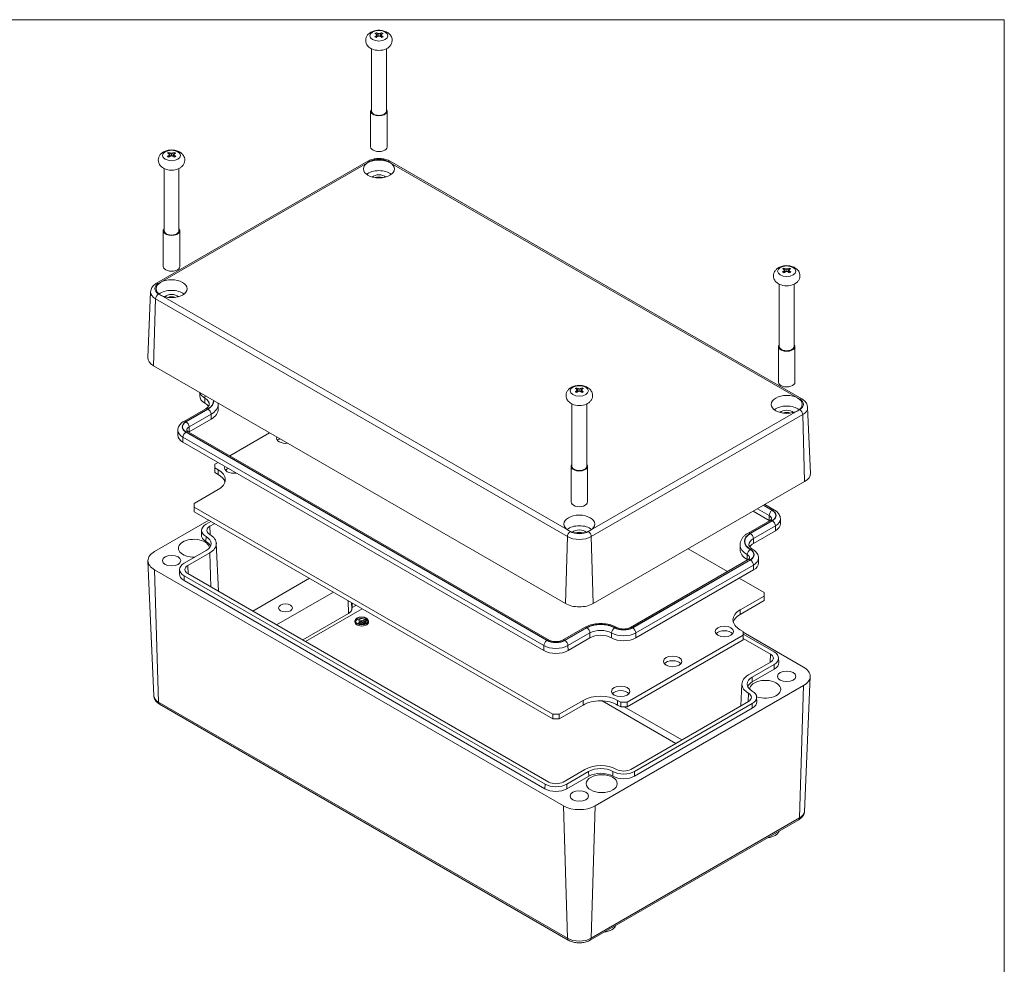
# Model space of a CAD drawing. Header units: millimetres. Extents: x 22 to 1013, y 22 to 778.
# Tile 8 of 8: x 679 to 1002, y 457 to 767. Entities that reach past the tile are written whole.
import ezdxf

# ---------------------------------------------------------------- set-up
doc = ezdxf.new("R2010")
doc.units = ezdxf.units.MM
doc.header["$LTSCALE"] = 3.703704
for name, color, linetype, lineweight in [('Sketch Geometry (ANSI)', 7, 'Continuous', 9), ('Visible (ANSI)', 7, 'Continuous', 9), ('Visible Narrow (ANSI)', 7, 'Continuous', 9)]:
    doc.layers.add(name, color=color, linetype=linetype, lineweight=lineweight)

# ---------------------------------------------------------------- blocks, each defined once
blk = doc.blocks.new('Borders Default Border')
at = {"layer": 'Sketch Geometry (ANSI)', "flags": 128}
blk.add_lwpolyline([(8.89, 8.89), (8.89, 207.01), (270.51, 207.01), (270.51, 8.89), (8.89, 8.89)], dxfattribs=at)

msp = doc.modelspace()

# ---------------------------------------------------------------- linework, layer by layer
at = {"layer": 'Visible (ANSI)'}
for p, q in [((795.6318, 761.4411), (795.7171, 760.9369)), ((795.8357, 761.7357), (795.9812, 761.1191)), ((795.8882, 761.5132), (795.9889, 761.4551)), ((796.0777, 762.2454), (795.9889, 761.4551)), ((795.9889, 761.4551), (796.5312, 761.317)), ((796.5513, 762.1489), (796.5513, 761.3225)), ((796.5714, 761.317), (797.1137, 761.4551)), ((797.0249, 762.2454), (797.1137, 761.4551)), ((797.1137, 761.4551), (797.2144, 761.5132)), ((797.2669, 761.7357), (797.1214, 761.1191)), ((797.4708, 761.4411), (797.3855, 760.9369)), ((794.1068, 757.1404), (794.1068, 736.6932)), ((798.9957, 757.1404), (798.9957, 736.6932)), ((793.8383, 736.6932), (793.8383, 724.9749)), ((799.2642, 736.6932), (799.2642, 724.9749)), ((727.54, 722.1283), (727.6253, 721.6241)), ((727.7439, 722.4229), (727.8894, 721.8063)), ((727.7964, 722.2004), (727.8971, 722.1423)), ((727.9859, 722.9326), (727.8971, 722.1423)), ((727.8971, 722.1423), (728.4394, 722.0042)), ((728.4595, 722.8361), (728.4595, 722.0097)), ((728.4796, 722.0042), (729.0219, 722.1423)), ((728.9331, 722.9326), (729.0219, 722.1423)), ((729.0219, 722.1423), (729.1226, 722.2004)), ((729.1751, 722.4229), (729.0296, 721.8063)), ((729.379, 722.1283), (729.2937, 721.6241)), ((723.5068, 680.145), (792.908, 720.2138)), ((726.0151, 717.8276), (726.0151, 697.3804)), ((730.904, 717.8276), (730.904, 697.3804)), ((800.1945, 720.2138), (935.396, 642.1552)), ((725.7466, 697.3804), (725.7466, 685.6622)), ((731.1725, 697.3804), (731.1725, 685.6622)), ((929.5238, 684.1385), (929.6091, 683.6343)), ((929.7276, 684.4331), (929.8732, 683.8166)), ((929.7802, 684.2107), (929.8809, 684.1525)), ((929.9697, 684.9428), (929.8809, 684.1525)), ((929.8809, 684.1525), (930.4232, 684.0144)), ((930.4433, 684.8463), (930.4433, 684.02)), ((930.4634, 684.0144), (931.0057, 684.1525)), ((930.9169, 684.9428), (931.0057, 684.1525)), ((931.0057, 684.1525), (931.1064, 684.2107)), ((931.1589, 684.4331), (931.0134, 683.8166)), ((931.3628, 684.1385), (931.2775, 683.6343)), ((927.9988, 679.8378), (927.9988, 659.3906)), ((932.8877, 679.8378), (932.8877, 659.3906)), ((721.5935, 677.3585), (720.6706, 655.7857)), ((927.7303, 659.3906), (927.7303, 647.6724)), ((933.1562, 659.3906), (933.1562, 647.6724)), ((857.7684, 574.9886), (722.567, 653.0472)), ((737.7308, 644.2924), (737.7069, 643.1746)), ((861.432, 644.8257), (861.5173, 644.3215)), ((861.6359, 645.1203), (861.7814, 644.5038)), ((861.6884, 644.8979), (861.7891, 644.8397)), ((861.8779, 645.63), (861.7891, 644.8397)), ((861.7891, 644.8397), (862.3314, 644.7016)), ((862.3515, 645.5335), (862.3515, 644.7072)), ((862.3716, 644.7016), (862.9139, 644.8397)), ((862.8251, 645.63), (862.9139, 644.8397)), ((862.9139, 644.8397), (863.0146, 644.8979)), ((863.0671, 645.1203), (862.9216, 644.5038)), ((863.271, 644.8257), (863.1857, 644.3215)), ((743.7532, 640.4512), (743.7876, 638.844)), ((859.9071, 640.525), (859.9071, 620.0778)), ((864.7959, 640.525), (864.7959, 620.0778)), ((739.6725, 638.9555), (732.4705, 634.7975)), ((937.3093, 639.3688), (938.2322, 617.7959)), ((741.4559, 635.5364), (734.2539, 631.3783)), ((730.5392, 631.9295), (730.5049, 630.3224)), ((733.9421, 631.3954), (852.4479, 562.976)), ((747.5773, 623.5231), (760.6408, 631.0653)), ((732.1587, 627.9763), (850.6646, 559.5569)), ((742.7171, 620.717), (743.7246, 621.2987)), ((742.7171, 619.5168), (742.7171, 620.717)), ((742.7171, 618.0048), (742.7171, 619.5168)), ((743.7565, 618.9167), (742.7171, 619.5168)), ((742.7171, 618.0048), (743.7565, 617.4047)), ((859.6385, 620.0778), (859.6385, 608.3596)), ((865.0645, 620.0778), (865.0645, 608.3596)), ((936.3358, 615.0574), (866.9346, 574.9886)), ((735.9154, 607.8607), (743.7565, 612.3878)), ((735.9154, 606.6605), (735.9154, 607.8607)), ((735.9154, 605.1485), (735.9154, 606.6605)), ((853.7064, 538.6539), (735.9154, 606.6605)), ((735.9154, 605.1485), (853.7064, 537.1418)), ((924.6489, 602.2717), (919.4196, 605.2909)), ((926.4323, 605.6909), (923.2723, 607.5152)), ((740.703, 602.3844), (722.8943, 592.1026)), ((739.7993, 601.0539), (741.4034, 601.98)), ((917.7587, 598.1307), (924.9607, 602.2888)), ((928.3636, 602.823), (928.3979, 601.2158)), ((738.3282, 599.0729), (738.2636, 597.5618)), ((741.0173, 600.3507), (742.6214, 601.2768)), ((919.542, 594.7116), (926.744, 598.8697)), ((732.5973, 588.2016), (739.7993, 592.3597)), ((733.8153, 587.4984), (741.0173, 591.6565)), ((743.1657, 594.7588), (743.8394, 579.0121)), ((898.1347, 593.002), (911.0345, 585.5543)), ((915.1496, 594.3343), (915.1152, 592.7271)), ((722.6197, 544.7334), (720.727, 588.9729)), ((879.1297, 567.1341), (917.7587, 589.4365)), ((921.1615, 589.9707), (921.1959, 588.3635)), ((722.8943, 586.0545), (857.1137, 508.5629)), ((731.1262, 586.2206), (731.0615, 584.7095)), ((880.9131, 563.715), (919.542, 586.0174)), ((851.0574, 514.1385), (732.5516, 582.5579)), ((851.1032, 515.6769), (732.5973, 584.0963)), ((852.3212, 516.3801), (733.8153, 584.7995)), ((773.7907, 583.2812), (755.1179, 572.5005)), ((914.8872, 583.3299), (922.9874, 578.6533)), ((762.9746, 567.9644), (781.6474, 578.7451)), ((922.9874, 577.4531), (915.1463, 572.926)), ((915.1463, 571.414), (922.9874, 575.9411)), ((922.9874, 578.6533), (922.9874, 577.4531)), ((922.9874, 577.4531), (922.9874, 575.9411)), ((771.5475, 563.0148), (786.5525, 571.678)), ((788.6937, 569.3595), (788.6533, 568.9829)), ((789.8158, 568.6189), (792.05, 569.9088)), ((792.1564, 569.8474), (789.9222, 568.5574)), ((790.0087, 569.3303), (790.066, 569.7083)), ((790.5284, 569.0303), (790.0087, 569.3303)), ((792.2137, 569.4694), (790.0108, 568.1975)), ((790.066, 569.7083), (790.163, 569.7644)), ((790.8271, 569.2689), (790.066, 569.7083)), ((790.163, 569.7644), (790.9241, 569.3249)), ((790.6342, 568.5244), (792.2137, 569.4363)), ((792.3201, 569.3749), (790.7406, 568.4629)), ((792.3774, 568.9969), (790.7938, 568.0826)), ((790.9241, 569.3249), (790.8271, 569.2689)), ((790.8271, 569.2028), (790.8271, 569.2689)), ((790.9333, 569.2641), (790.9241, 569.3249)), ((792.05, 569.9088), (792.1564, 569.8474)), ((792.2137, 569.4694), (792.1564, 569.8474)), ((792.2137, 569.4363), (792.3201, 569.3749)), ((792.3774, 568.9969), (792.3201, 569.3749)), ((793.1148, 569.3595), (793.1552, 568.9829)), ((789.7641, 568.2777), (789.8158, 568.6189)), ((789.9222, 568.5574), (789.8158, 568.6189)), ((789.9222, 568.2234), (789.9222, 568.5574)), ((790.5769, 568.1463), (790.6342, 568.5244)), ((790.6779, 568.088), (790.5769, 568.1463)), ((790.7406, 568.4629), (790.6342, 568.5244)), ((790.7406, 568.0846), (790.7406, 568.4629)), ((791.6408, 568.1936), (791.6981, 568.5716)), ((791.6841, 568.1686), (791.6408, 568.1936)), ((791.6981, 568.5716), (792.1319, 568.822)), ((791.7951, 568.5156), (791.6981, 568.5716)), ((792.2289, 568.766), (791.7951, 568.5156)), ((791.7951, 568.1968), (791.7951, 568.5156)), ((792.1319, 568.822), (792.2289, 568.766)), ((792.2862, 568.388), (792.2289, 568.766)), ((792.2862, 568.388), (792.2436, 568.3634)), ((856.869, 562.976), (864.071, 567.1341)), ((915.1463, 566.3971), (916.1857, 565.797)), ((916.1857, 565.797), (916.1857, 564.5968)), ((858.6523, 559.5569), (865.8543, 563.715)), ((916.1857, 564.5968), (878.0529, 542.5808)), ((878.0529, 541.0688), (916.1857, 563.0848)), ((936.0085, 554.1128), (916.1857, 565.5575)), ((916.1857, 564.9377), (926.3055, 559.095)), ((916.1857, 564.5968), (916.1857, 563.0848)), ((916.1857, 563.5312), (925.0875, 558.3918)), ((927.7766, 557.1141), (927.8412, 555.6029)), ((925.0875, 555.6929), (917.8855, 551.5349)), ((926.3055, 554.9897), (919.1035, 550.8316)), ((926.3512, 553.4513), (919.1492, 549.2932)), ((936.2831, 506.7437), (938.1758, 550.9831)), ((867.5893, 508.5629), (936.0085, 548.0647)), ((915.7371, 548.6419), (915.4282, 541.422)), ((863.6263, 543.1809), (855.7852, 538.6539)), ((875.9741, 542.5808), (874.9347, 543.1809)), ((920.5746, 544.2618), (920.6392, 542.7507)), ((724.5201, 541.9643), (858.7394, 464.4728)), ((855.7852, 537.1418), (863.6263, 541.6689)), ((874.9347, 541.6689), (875.9741, 541.0688)), ((878.0529, 542.5808), (875.9741, 542.5808)), ((875.9741, 542.5808), (875.9741, 541.0688)), ((875.9741, 541.0688), (878.0529, 541.0688)), ((878.0529, 541.0688), (878.0529, 542.5808)), ((917.8855, 542.8407), (879.2565, 520.5382)), ((919.1035, 542.1375), (880.4745, 519.835)), ((919.1492, 540.599), (880.5202, 518.2966)), ((855.7852, 538.6539), (853.7064, 538.6539)), ((853.7064, 538.6539), (853.7064, 537.1418)), ((853.7064, 537.1418), (855.7852, 537.1418)), ((855.7852, 537.1418), (855.7852, 538.6539)), ((864.1977, 520.5382), (856.9957, 516.3801)), ((865.4157, 519.835), (858.2137, 515.6769)), ((865.4615, 518.2966), (858.2594, 514.1385)), ((865.9636, 464.4728), (934.3827, 503.9746))]:
    msp.add_line(p, q, dxfattribs=at)
for centre, major_axis, ratio, start_param, end_param in [((796.5513, 761.6522), (-1.6444, 0), 0.57735027, 5.31318427, 5.68239002), ((797.6337, 753.7911), (-6.5714, 8.4146), 0.4683232, 5.51690247, 5.57649716), ((797.6337, 752.5412), (3.7378, 10.0009), 0.66883484, 0.77390419, 0.83349888), ((796.5513, 761.6522), (1.6444, 0), 0.57735027, 3.74238794, 4.11159369), ((795.4689, 752.5412), (3.7378, -10.0009), 0.66883484, 2.55247961, 2.6120743), ((795.4689, 753.7911), (-6.5714, -8.4146), 0.4683232, 4.09266664, 4.15226133), ((797.6547, 753.4004), (-4.0834, 9.9112), 0.22423832, 5.61283139, 5.66099748), ((797.6547, 752.8384), (1.0381, 10.6691), 0.42474996, 0.62719194, 0.67535803), ((796.0646, 752.4824), (7.3921, -7.7629), 0.83596484, 2.24176606, 2.28993215), ((796.0646, 753.7565), (-9.1905, -5.5173), 0.6354532, 4.29845218, 4.34661827), ((797.038, 752.4824), (7.3921, 7.7629), 0.83596484, 0.8516605, 0.89982659), ((797.038, 753.7565), (-9.1905, 5.5173), 0.6354532, 5.07815969, 5.12632578), ((797.6337, 752.5412), (3.7378, 10.0009), 0.66883484, 0.52951835, 0.58911304), ((797.6337, 753.7911), (-6.5714, 8.4146), 0.4683232, 5.27251663, 5.33211132), ((795.4479, 753.4004), (-4.0834, -9.9112), 0.22423832, 3.76378048, 3.81194657), ((795.4479, 752.8384), (1.0381, -10.6691), 0.42474996, 2.46623463, 2.51440072), ((795.4689, 753.7911), (-6.5714, -8.4146), 0.4683232, 3.8482808, 3.90787549), ((795.4689, 752.5412), (3.7378, -10.0009), 0.66883484, 2.30809377, 2.36768846), ((796.5513, 761.6522), (-1.6444, 0), 0.57735027, 3.74238794, 4.11159369), ((796.5513, 761.6522), (1.6444, 0), 0.57735027, 5.31318427, 5.68239002), ((796.5513, 758.7688), (-3.7323, 0), 0.57735027, 0.88280447, 2.25878818), ((796.5513, 736.6932), (2.713, 0), 0.57735027, 2.69292053, 6.73185743), ((796.5513, 736.6932), (2.4444, 0), 0.57735027, 3.14159265, 6.28318531), ((796.5513, 724.9749), (2.713, 0), 0.57735027, 3.14159265, 6.28318531), ((728.4595, 722.3394), (-1.6444, 0), 0.57735027, 5.31318427, 5.68239002), ((729.5419, 714.4783), (-6.5714, 8.4146), 0.4683232, 5.51690247, 5.57649716), ((729.5419, 713.2284), (3.7378, 10.0009), 0.66883484, 0.77390419, 0.83349888), ((728.4595, 722.3394), (1.6444, 0), 0.57735027, 3.74238794, 4.11159369), ((727.3771, 713.2284), (3.7378, -10.0009), 0.66883484, 2.55247961, 2.6120743), ((727.3771, 714.4783), (-6.5714, -8.4146), 0.4683232, 4.09266664, 4.15226133), ((729.5629, 714.0876), (-4.0834, 9.9112), 0.22423832, 5.61283139, 5.66099748), ((729.5629, 713.5256), (1.0381, 10.6691), 0.42474996, 0.62719194, 0.67535803), ((727.9728, 713.1696), (7.3921, -7.7629), 0.83596484, 2.24176606, 2.28993215), ((727.9728, 714.4437), (-9.1905, -5.5173), 0.6354532, 4.29845218, 4.34661827), ((728.9462, 713.1696), (7.3921, 7.7629), 0.83596484, 0.8516605, 0.89982659), ((728.9462, 714.4437), (-9.1905, 5.5173), 0.6354532, 5.07815969, 5.12632578), ((729.5419, 713.2284), (3.7378, 10.0009), 0.66883484, 0.52951835, 0.58911304), ((729.5419, 714.4783), (-6.5714, 8.4146), 0.4683232, 5.27251663, 5.33211132), ((727.3561, 714.0876), (-4.0834, -9.9112), 0.22423832, 3.76378048, 3.81194657), ((727.3561, 713.5256), (1.0381, -10.6691), 0.42474996, 2.46623463, 2.51440072), ((727.3771, 714.4783), (-6.5714, -8.4146), 0.4683232, 3.8482808, 3.90787549), ((727.3771, 713.2284), (3.7378, -10.0009), 0.66883484, 2.30809377, 2.36768846), ((728.4595, 722.3394), (-1.6444, 0), 0.57735027, 3.74238794, 4.11159369), ((728.4595, 722.3394), (1.6444, 0), 0.57735027, 5.31318427, 5.68239002), ((728.4595, 719.456), (-3.7323, 0), 0.57735027, 0.88280447, 2.25878818), ((796.5513, 714.2845), (-4.9471, 0), 0.57735027, 3.7487097, 5.67606826), ((796.5513, 714.2845), (2.5926, 0), 0.57735027, 0.53239888, 2.60919378), ((796.5513, 713.5284), (-2.5926, 0), 0.57735027, 4.20593621, 5.21884175), ((728.4595, 697.3804), (2.713, 0), 0.57735027, 2.69292053, 6.73185743), ((728.4595, 697.3804), (2.4444, 0), 0.57735027, 3.14159265, 6.28318531), ((728.4595, 685.6622), (2.713, 0), 0.57735027, 3.14159265, 6.28318531), ((930.4433, 684.3496), (-1.6444, 0), 0.57735027, 5.31318427, 5.68239002), ((931.5257, 676.4885), (-6.5714, 8.4146), 0.4683232, 5.51690247, 5.57649716), ((931.5257, 675.2387), (3.7378, 10.0009), 0.66883484, 0.77390419, 0.83349888), ((930.4433, 684.3496), (1.6444, 0), 0.57735027, 3.74238794, 4.11159369), ((929.3609, 675.2387), (3.7378, -10.0009), 0.66883484, 2.55247961, 2.6120743), ((929.3609, 676.4885), (-6.5714, -8.4146), 0.4683232, 4.09266664, 4.15226133), ((931.5467, 676.0978), (-4.0834, 9.9112), 0.22423832, 5.61283139, 5.66099748), ((931.5467, 675.5359), (1.0381, 10.6691), 0.42474996, 0.62719194, 0.67535803), ((929.9566, 675.1798), (7.3921, -7.7629), 0.83596484, 2.24176606, 2.28993215), ((929.9566, 676.4539), (-9.1905, -5.5173), 0.6354532, 4.29845218, 4.34661827), ((930.9299, 675.1798), (7.3921, 7.7629), 0.83596484, 0.8516605, 0.89982659), ((930.9299, 676.4539), (-9.1905, 5.5173), 0.6354532, 5.07815969, 5.12632578), ((931.5257, 675.2387), (3.7378, 10.0009), 0.66883484, 0.52951835, 0.58911304), ((931.5257, 676.4885), (-6.5714, 8.4146), 0.4683232, 5.27251663, 5.33211132), ((929.3399, 676.0978), (-4.0834, -9.9112), 0.22423832, 3.76378048, 3.81194657), ((929.3399, 675.5359), (1.0381, -10.6691), 0.42474996, 2.46623463, 2.51440072), ((929.3609, 676.4885), (-6.5714, -8.4146), 0.4683232, 3.8482808, 3.90787549), ((929.3609, 675.2387), (3.7378, -10.0009), 0.66883484, 2.30809377, 2.36768846), ((930.4433, 684.3496), (-1.6444, 0), 0.57735027, 3.74238794, 4.11159369), ((930.4433, 684.3496), (1.6444, 0), 0.57735027, 5.31318427, 5.68239002), ((930.4433, 681.4663), (-3.7323, 0), 0.57735027, 0.88280447, 2.25878818), ((728.4595, 674.9717), (-4.9471, 0), 0.57735027, 3.7487097, 5.67606826), ((728.4595, 674.9717), (2.5926, 0), 0.57735027, 0.53239888, 2.60919378), ((728.4595, 674.2156), (-2.5926, 0), 0.57735027, 4.20593621, 5.21884175), ((930.4433, 659.3906), (2.713, 0), 0.57735027, 2.69292053, 6.73185743), ((930.4433, 659.3906), (2.4444, 0), 0.57735027, 3.14159265, 6.28318531), ((727.1501, 655.6933), (-6.4815, 0), 0.57735027, 6.25849008, 7.06858347), ((930.4433, 647.6724), (2.713, 0), 0.57735027, 3.14159265, 6.28318531), ((862.3515, 645.0368), (-1.6444, 0), 0.57735027, 5.31318427, 5.68239002), ((863.4339, 637.1757), (-6.5714, 8.4146), 0.4683232, 5.51690247, 5.57649716), ((863.4339, 635.9259), (3.7378, 10.0009), 0.66883484, 0.77390419, 0.83349888), ((862.3515, 645.0368), (1.6444, 0), 0.57735027, 3.74238794, 4.11159369), ((861.2691, 635.9259), (3.7378, -10.0009), 0.66883484, 2.55247961, 2.6120743), ((861.2691, 637.1757), (-6.5714, -8.4146), 0.4683232, 4.09266664, 4.15226133), ((863.4549, 636.785), (-4.0834, 9.9112), 0.22423832, 5.61283139, 5.66099748), ((863.4549, 636.2231), (1.0381, 10.6691), 0.42474996, 0.62719194, 0.67535803), ((861.8648, 635.867), (7.3921, -7.7629), 0.83596484, 2.24176606, 2.28993215), ((861.8648, 637.1411), (-9.1905, -5.5173), 0.6354532, 4.29845218, 4.34661827), ((862.8382, 635.867), (7.3921, 7.7629), 0.83596484, 0.8516605, 0.89982659), ((862.8382, 637.1411), (-9.1905, 5.5173), 0.6354532, 5.07815969, 5.12632578), ((863.4339, 635.9259), (3.7378, 10.0009), 0.66883484, 0.52951835, 0.58911304), ((863.4339, 637.1757), (-6.5714, 8.4146), 0.4683232, 5.27251663, 5.33211132), ((861.2481, 636.785), (-4.0834, -9.9112), 0.22423832, 3.76378048, 3.81194657), ((861.2481, 636.2231), (1.0381, -10.6691), 0.42474996, 2.46623463, 2.51440072), ((861.2691, 637.1757), (-6.5714, -8.4146), 0.4683232, 3.8482808, 3.90787549), ((861.2691, 635.9259), (3.7378, -10.0009), 0.66883484, 2.30809377, 2.36768846), ((862.3515, 645.0368), (-1.6444, 0), 0.57735027, 3.74238794, 4.11159369), ((862.3515, 645.0368), (1.6444, 0), 0.57735027, 5.31318427, 5.68239002), ((743.3546, 643.1344), (-5.6481, 0), 0.57735027, 6.2708424, 7.06858347), ((735.8252, 638.7873), (5, 0), 0.57735027, 0.31824608, 0.78539816), ((862.3515, 642.1535), (-3.7323, 0), 0.57735027, 0.88280447, 2.25878818), ((735.8252, 638.7873), (7.963, 0), 0.57735027, 5.49778714, 6.29552822), ((930.4433, 636.9819), (-4.9471, 0), 0.57735027, 3.7487097, 5.67606826), ((930.4433, 636.9819), (2.5926, 0), 0.57735027, 0.53239888, 2.60919378), ((930.4433, 636.2259), (-2.5926, 0), 0.57735027, 4.20593621, 5.21884175), ((736.1526, 630.2821), (-2.6852, 0), 0.57735027, 5.49778714, 5.57218811), ((736.1526, 630.2821), (-5.6481, 0), 0.57735027, 6.2708424, 7.06858347), ((765.941, 629.3246), (-3.0221, 0), 0.57735027, 6.06196297, 8.07520397), ((765.941, 627.8126), (-3.0221, 0), 0.57735027, 5.41966337, 5.83504582), ((862.3515, 620.0778), (2.713, 0), 0.57735027, 2.69292053, 6.73185743), ((738.1022, 615.6523), (7.9963, 0), 0.57735027, 5.49778714, 7.06858347), ((748.9118, 619.4928), (-3.0221, 0), 0.57735027, 6.0005217, 8.13664524), ((748.9118, 617.9808), (-3.0221, 0), 0.57735027, 5.36646973, 5.83504582), ((862.3515, 620.0778), (2.4444, 0), 0.57735027, 3.14159265, 6.28318531), ((931.7527, 617.7035), (6.4815, 0), 0.57735027, 5.49778714, 6.30788053), ((738.1022, 614.1402), (7.9963, 0), 0.57735027, 0.16449882, 0.78539816), ((862.3515, 608.3596), (2.713, 0), 0.57735027, 3.14159265, 6.28318531), ((922.7502, 601.1755), (-2.6852, 0), 0.57735027, 3.85258986, 3.92699082), ((743.3546, 599.0012), (-5.0279, 0), 0.57735027, 5.49778714, 7.06858347), ((743.3546, 599.0012), (-3.3054, 0), 0.57735027, 5.49778714, 7.06858347), ((862.3515, 597.6691), (-4.9471, 0), 0.57735027, 3.7487097, 5.67606826), ((862.3515, 597.6691), (2.5926, 0), 0.57735027, 0.53239888, 2.60919378), ((862.3515, 596.9131), (-2.5926, 0), 0.57735027, 4.20593621, 5.21884175), ((922.7502, 601.1755), (5.6481, 0), 0.57735027, 5.49778714, 6.29552822), ((735.8252, 593.1421), (-5.0926, 0), 0.57735027, 3.18683154, 7.90161099), ((743.3546, 597.4892), (-5.0926, 0), 0.57735027, 6.25849008, 7.06858347), ((735.8252, 593.1421), (5.5556, 0), 0.57735027, 0.21246062, 0.78539816), ((735.8252, 594.6541), (5.6202, 0), 0.57735027, 5.49778714, 7.06858347), ((735.8252, 594.6541), (7.3427, 0), 0.57735027, 5.49778714, 7.06858347), ((728.1322, 589.0785), (-7.4074, 0), 0.57735027, 5.49778714, 7.06858347), ((923.0776, 592.6704), (-7.963, 0), 0.57735027, 6.2708424, 7.06858347), ((923.0776, 592.6704), (-5, 0), 0.57735027, 5.49778714, 5.96493923), ((915.5482, 588.3233), (-2.6852, 0), 0.57735027, 3.85258986, 3.92699082), ((736.1526, 586.149), (-5.0279, 0), 0.57735027, 5.49778714, 7.06858347), ((736.1526, 586.149), (-3.3054, 0), 0.57735027, 5.49778714, 7.06858347), ((915.5482, 588.3233), (5.6481, 0), 0.57735027, 5.49778714, 6.29552822), ((736.1526, 584.6369), (-5.0926, 0), 0.57735027, 6.25849008, 7.06858347), ((862.3515, 577.6347), (-6.4815, 0), 0.57735027, 0.78539816, 2.35619449), ((920.8006, 569.6616), (-7.9963, 0), 0.57735027, 5.49778714, 7.06858347), ((790.9043, 568.9024), (-2.037, 0), 0.57735027, 4.13589593, 6.18479944), ((790.9043, 568.9024), (2.037, 0), 0.57735027, 0.09838586, 0.90702521), ((920.8006, 568.1495), (-7.9963, 0), 0.57735027, 5.49778714, 6.11868649), ((790.9043, 568.9024), (2.2553, 0), 0.57735027, 3.0796893, 6.34508866), ((909.991, 564.309), (-3.0221, 0), 0.57735027, 3.58973214, 5.83504582), ((869.3898, 561.6737), (5, 0), 0.57735027, 0.78539816, 2.35619449), ((876.9192, 566.0208), (5.6481, 0), 0.57735027, 3.92699082, 5.49778714), ((854.6584, 561.8627), (5.6481, 0), 0.57735027, 3.92699082, 5.49778714), ((892.9618, 554.4772), (-3.0221, 0), 0.57735027, 3.58973214, 5.83504582), ((922.7502, 557.0424), (3.3054, 0), 0.57735027, 5.49778714, 7.06858347), ((922.7502, 557.0424), (5.0279, 0), 0.57735027, 5.49778714, 7.06858347), ((922.7502, 555.5303), (5.0926, 0), 0.57735027, 5.49778714, 6.30788053), ((930.7706, 551.0888), (7.4074, 0), 0.57735027, 5.49778714, 7.06858347), ((923.0776, 548.5372), (-7.3427, 0), 0.57735027, 5.49778714, 7.06858347), ((923.0776, 548.5372), (-5.6202, 0), 0.57735027, 5.49778714, 7.06858347), ((923.4049, 546.8362), (-5.0926, 0), 0.57735027, 0.97886109, 6.28981297), ((875.9325, 544.6453), (-3.0221, 0), 0.57735027, 3.58973214, 5.83504582), ((923.0776, 547.0252), (-5.5556, 0), 0.57735027, 5.49778714, 6.07072468), ((869.2805, 539.9165), (-7.9963, 0), 0.57735027, 3.92699082, 5.49778714), ((869.2805, 538.4044), (7.9963, 0), 0.57735027, 0.78539816, 2.35619449), ((915.5482, 544.1901), (3.3054, 0), 0.57735027, 5.49778714, 7.06858347), ((915.5482, 544.1901), (5.0279, 0), 0.57735027, 5.49778714, 7.06858347), ((915.5482, 542.6781), (5.0926, 0), 0.57735027, 5.49778714, 6.30788053), ((869.3898, 517.5406), (-7.3427, 0), 0.57735027, 3.92699082, 5.49778714), ((869.3898, 517.5406), (-5.6202, 0), 0.57735027, 3.92699082, 5.49778714), ((876.9192, 521.8877), (-3.3054, 0), 0.57735027, 0.78539816, 2.35619449), ((869.3898, 516.0285), (-5.5556, 0), 0.57735027, 3.92699082, 5.49778714), ((876.9192, 520.3756), (-5.0926, 0), 0.57735027, 0.78539816, 2.35619449), ((876.9192, 521.8877), (-5.0279, 0), 0.57735027, 0.78539816, 2.35619449), ((854.6584, 516.2175), (-5.0926, 0), 0.57735027, 0.78539816, 2.35619449), ((854.6584, 517.7296), (-5.0279, 0), 0.57735027, 0.78539816, 2.35619449), ((854.6584, 517.7296), (-3.3054, 0), 0.57735027, 0.78539816, 2.35619449), ((862.3515, 511.587), (7.4074, 0), 0.57735027, 3.92699082, 5.49778714), ((923.4049, 500.7192), (4.6215, 0), 0.57735027, 4.88306557, 6.11250871), ((869.7172, 469.7226), (4.6215, 0), 0.57735027, 4.88306557, 6.11250871)]:
    msp.add_ellipse(centre, major_axis=major_axis, ratio=ratio, start_param=start_param, end_param=end_param, dxfattribs=at)
for centre, major_axis in [((796.5513, 717.6865), (5.0926, 0)), ((728.4595, 678.3737), (5.0926, 0)), ((930.4433, 640.384), (5.0926, 0)), ((862.3515, 601.0712), (5.0926, 0)), ((728.4595, 589.0785), (3.0093, 0)), ((765.8609, 573.533), (2.2764, 0)), ((790.9043, 569.2804), (2.2148, 0)), ((790.9043, 569.2804), (2.0775, 0)), ((909.991, 565.821), (3.0221, 0)), ((892.9618, 555.9892), (3.0221, 0)), ((930.4433, 551.0888), (3.0093, 0)), ((875.9325, 546.1574), (3.0221, 0)), ((869.7172, 515.8395), (5.0926, 0)), ((862.3515, 511.776), (3.0093, 0))]:
    msp.add_ellipse(centre, major_axis=major_axis, ratio=0.57735027, dxfattribs=at)
for points, knots in [([(794.1813, 757.1042), (793.7592, 757.3045), (793.3538, 757.5718), (792.7375, 758.2341), (792.5036, 758.5862), (792.2482, 759.3109), (792.1909, 759.6535), (792.2094, 760.3097), (792.2749, 760.6208), (792.4999, 761.21), (792.6654, 761.4819), (793.0879, 762.0042), (793.3564, 762.235), (794.0056, 762.6699), (794.3975, 762.8462), (795.254, 763.1171), (795.723, 763.1986), (796.6644, 763.2533), (797.1365, 763.2271), (798.0631, 763.0634), (798.5176, 762.9262), (799.3697, 762.5146), (799.7729, 762.2444), (800.3819, 761.5776), (800.6112, 761.2252), (800.8594, 760.5017), (800.9136, 760.1596), (800.8901, 759.5049), (800.8223, 759.1946), (800.5931, 758.6069), (800.4254, 758.3359), (799.9984, 757.815), (799.7274, 757.5852), (799.2741, 757.2857), (799.0996, 757.1888), (798.9212, 757.1042)], [1.47339002, 1.47339002, 1.47339002, 1.47339002, 1.86319521, 1.86319521, 2.15540169, 2.15540169, 2.37248377, 2.37248377, 2.57321593, 2.57321593, 2.79303175, 2.79303175, 3.06748652, 3.06748652, 3.42587856, 3.42587856, 3.82665432, 3.82665432, 4.22391469, 4.22391469, 4.62373404, 4.62373404, 5.01250346, 5.01250346, 5.30222855, 5.30222855, 5.51847209, 5.51847209, 5.71927124, 5.71927124, 5.93987402, 5.93987402, 6.21595038, 6.21595038, 6.38059162, 6.38059162, 6.38059162, 6.38059162]), ([(726.0896, 717.7914), (725.6674, 717.9917), (725.2621, 718.259), (724.6457, 718.9213), (724.4119, 719.2734), (724.1564, 719.9981), (724.0991, 720.3407), (724.1176, 720.9969), (724.1831, 721.308), (724.4081, 721.8972), (724.5737, 722.1691), (724.9961, 722.6914), (725.2646, 722.9222), (725.9138, 723.3571), (726.3057, 723.5334), (727.1623, 723.8043), (727.6312, 723.8858), (728.5726, 723.9405), (729.0447, 723.9143), (729.9713, 723.7506), (730.4259, 723.6134), (731.278, 723.2018), (731.6811, 722.9316), (732.2901, 722.2648), (732.5194, 721.9124), (732.7676, 721.1889), (732.8218, 720.8468), (732.7983, 720.1921), (732.7305, 719.8818), (732.5013, 719.2941), (732.3337, 719.0231), (731.9067, 718.5023), (731.6357, 718.2724), (731.1824, 717.9729), (731.0078, 717.876), (730.8295, 717.7914)], [1.47339002, 1.47339002, 1.47339002, 1.47339002, 1.86319521, 1.86319521, 2.15540169, 2.15540169, 2.37248377, 2.37248377, 2.57321593, 2.57321593, 2.79303175, 2.79303175, 3.06748652, 3.06748652, 3.42587856, 3.42587856, 3.82665432, 3.82665432, 4.22391469, 4.22391469, 4.62373404, 4.62373404, 5.01250346, 5.01250346, 5.30222855, 5.30222855, 5.51847209, 5.51847209, 5.71927124, 5.71927124, 5.93987402, 5.93987402, 6.21595038, 6.21595038, 6.38059162, 6.38059162, 6.38059162, 6.38059162]), ([(792.908, 720.2138), (793.3259, 720.4551), (793.7836, 720.6443), (794.7486, 720.9281), (795.2561, 721.0225), (796.2888, 721.1169), (796.8138, 721.1169), (797.8465, 721.0225), (798.354, 720.9281), (799.319, 720.6443), (799.7766, 720.4551), (800.1945, 720.2138)], [0, 0, 0, 0, 0.31415927, 0.31415927, 0.62831853, 0.62831853, 0.9424778, 0.9424778, 1.25663706, 1.25663706, 1.57079633, 1.57079633, 1.57079633, 1.57079633]), ([(928.0733, 679.8016), (927.6511, 680.0019), (927.2458, 680.2692), (926.6295, 680.9316), (926.3956, 681.2836), (926.1401, 682.0083), (926.0829, 682.3509), (926.1014, 683.0071), (926.1669, 683.3183), (926.3919, 683.9074), (926.5574, 684.1793), (926.9798, 684.7016), (927.2484, 684.9324), (927.8976, 685.3674), (928.2895, 685.5436), (929.146, 685.8145), (929.615, 685.896), (930.5564, 685.9507), (931.0284, 685.9245), (931.9551, 685.7608), (932.4096, 685.6236), (933.2617, 685.212), (933.6649, 684.9418), (934.2739, 684.2751), (934.5031, 683.9226), (934.7514, 683.1991), (934.8055, 682.8571), (934.7821, 682.2023), (934.7142, 681.892), (934.485, 681.3043), (934.3174, 681.0333), (933.8904, 680.5125), (933.6194, 680.2826), (933.1661, 679.9831), (932.9915, 679.8862), (932.8132, 679.8016)], [1.47339002, 1.47339002, 1.47339002, 1.47339002, 1.86319521, 1.86319521, 2.15540169, 2.15540169, 2.37248377, 2.37248377, 2.57321593, 2.57321593, 2.79303175, 2.79303175, 3.06748652, 3.06748652, 3.42587856, 3.42587856, 3.82665432, 3.82665432, 4.22391469, 4.22391469, 4.62373404, 4.62373404, 5.01250346, 5.01250346, 5.30222855, 5.30222855, 5.51847209, 5.51847209, 5.71927124, 5.71927124, 5.93987402, 5.93987402, 6.21595038, 6.21595038, 6.38059162, 6.38059162, 6.38059162, 6.38059162]), ([(721.5935, 677.3585), (721.6039, 677.6023), (721.6469, 677.844), (721.7893, 678.3039), (721.8882, 678.522), (722.1276, 678.9269), (722.2679, 679.1138), (722.5782, 679.457), (722.7483, 679.6134), (723.1114, 679.899), (723.3045, 680.0282), (723.5068, 680.145)], [5.522482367, 5.522482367, 5.522482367, 5.522482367, 5.674622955, 5.674622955, 5.826763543, 5.826763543, 5.978904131, 5.978904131, 6.131044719, 6.131044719, 6.283185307, 6.283185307, 6.283185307, 6.283185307]), ([(859.9815, 640.4888), (859.5594, 640.6891), (859.1541, 640.9564), (858.5377, 641.6188), (858.3039, 641.9708), (858.0484, 642.6955), (857.9911, 643.0381), (858.0096, 643.6943), (858.0751, 644.0055), (858.3001, 644.5946), (858.4656, 644.8665), (858.8881, 645.3888), (859.1566, 645.6196), (859.8058, 646.0546), (860.1977, 646.2308), (861.0542, 646.5017), (861.5232, 646.5832), (862.4646, 646.6379), (862.9367, 646.6117), (863.8633, 646.448), (864.3178, 646.3109), (865.1699, 645.8992), (865.5731, 645.629), (866.1821, 644.9623), (866.4114, 644.6098), (866.6596, 643.8863), (866.7138, 643.5443), (866.6903, 642.8895), (866.6225, 642.5792), (866.3933, 641.9915), (866.2256, 641.7205), (865.7987, 641.1997), (865.5276, 640.9698), (865.0743, 640.6703), (864.8998, 640.5734), (864.7215, 640.4888)], [1.47339002, 1.47339002, 1.47339002, 1.47339002, 1.86319521, 1.86319521, 2.15540169, 2.15540169, 2.37248377, 2.37248377, 2.57321593, 2.57321593, 2.79303175, 2.79303175, 3.06748652, 3.06748652, 3.42587856, 3.42587856, 3.82665432, 3.82665432, 4.22391469, 4.22391469, 4.62373404, 4.62373404, 5.01250346, 5.01250346, 5.30222855, 5.30222855, 5.51847209, 5.51847209, 5.71927124, 5.71927124, 5.93987402, 5.93987402, 6.21595038, 6.21595038, 6.38059162, 6.38059162, 6.38059162, 6.38059162]), ([(740.8592, 640.3588), (740.8578, 640.2916), (740.8478, 640.2235), (740.8036, 640.0722), (740.769, 639.9888), (740.663, 639.8052), (740.5915, 639.7051), (740.4044, 639.4956), (740.2888, 639.3864), (740.013, 639.1684), (739.8529, 639.0597), (739.6725, 638.9555)], [5.510130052, 5.510130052, 5.510130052, 5.510130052, 5.664741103, 5.664741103, 5.819352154, 5.819352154, 5.973963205, 5.973963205, 6.128574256, 6.128574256, 6.283185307, 6.283185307, 6.283185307, 6.283185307]), ([(935.396, 642.1552), (935.5983, 642.0384), (935.7914, 641.9092), (936.1545, 641.6237), (936.3246, 641.4672), (936.6349, 641.124), (936.7751, 640.9371), (937.0145, 640.5323), (937.1135, 640.3141), (937.2559, 639.8542), (937.2989, 639.6126), (937.3093, 639.3688)], [1.570796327, 1.570796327, 1.570796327, 1.570796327, 1.722936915, 1.722936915, 1.875077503, 1.875077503, 2.027218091, 2.027218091, 2.179358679, 2.179358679, 2.331499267, 2.331499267, 2.331499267, 2.331499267]), ([(732.4705, 634.7975), (732.2629, 634.6776), (732.065, 634.5449), (731.6934, 634.2511), (731.5197, 634.09), (731.2037, 633.7364), (731.0615, 633.5436), (730.8206, 633.1261), (730.7221, 632.901), (730.5839, 632.4275), (730.5446, 632.1792), (730.5392, 631.9295)], [3.141592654, 3.141592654, 3.141592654, 3.141592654, 3.296203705, 3.296203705, 3.450814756, 3.450814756, 3.605425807, 3.605425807, 3.760036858, 3.760036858, 3.914647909, 3.914647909, 3.914647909, 3.914647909]), ([(733.4332, 631.8713), (733.4332, 631.8713), (733.4333, 631.8697), (733.437, 631.857), (733.4427, 631.8407), (733.4732, 631.7878), (733.4983, 631.7513), (733.5761, 631.6643), (733.6287, 631.6138), (733.7638, 631.507), (733.846, 631.4508), (733.9421, 631.3954)], [3.995824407, 3.995824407, 3.995824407, 3.995824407, 4.093944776, 4.093944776, 4.248555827, 4.248555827, 4.403166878, 4.403166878, 4.557777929, 4.557777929, 4.71238898, 4.71238898, 4.71238898, 4.71238898]), ([(928.3636, 602.823), (928.3582, 603.0726), (928.3189, 603.3209), (928.1807, 603.7944), (928.0822, 604.0195), (927.8413, 604.437), (927.699, 604.6298), (927.3831, 604.9834), (927.2094, 605.1445), (926.8378, 605.4383), (926.6399, 605.571), (926.4323, 605.6909)], [0.797741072, 0.797741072, 0.797741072, 0.797741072, 0.952352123, 0.952352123, 1.106963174, 1.106963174, 1.261574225, 1.261574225, 1.416185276, 1.416185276, 1.570796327, 1.570796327, 1.570796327, 1.570796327]), ([(924.9607, 602.2888), (925.0567, 602.3442), (925.139, 602.4004), (925.274, 602.5072), (925.3267, 602.5577), (925.4045, 602.6448), (925.4296, 602.6812), (925.4601, 602.7341), (925.4658, 602.7504), (925.4695, 602.7631), (925.4696, 602.7647), (925.4696, 602.7647)], [0, 0, 0, 0, 0.154611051, 0.154611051, 0.309222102, 0.309222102, 0.463833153, 0.463833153, 0.618444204, 0.618444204, 0.716564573, 0.716564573, 0.716564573, 0.716564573]), ([(915.1496, 594.3343), (915.1564, 594.6528), (915.2064, 594.9699), (915.3843, 595.5793), (915.5117, 595.8713), (915.828, 596.4196), (916.0167, 596.676), (916.4421, 597.1521), (916.6787, 597.372), (917.191, 597.7769), (917.4667, 597.9621), (917.7587, 598.1307)], [2.368537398, 2.368537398, 2.368537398, 2.368537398, 2.523148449, 2.523148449, 2.6777595, 2.6777595, 2.832370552, 2.832370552, 2.986981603, 2.986981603, 3.141592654, 3.141592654, 3.141592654, 3.141592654]), ([(919.2302, 592.8386), (919.0499, 592.9427), (918.8898, 593.0514), (918.614, 593.2694), (918.4984, 593.3787), (918.3113, 593.5882), (918.2397, 593.6883), (918.1338, 593.8719), (918.0992, 593.9552), (918.055, 594.1066), (918.045, 594.1747), (918.0436, 594.2419)], [1.570796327, 1.570796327, 1.570796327, 1.570796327, 1.725407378, 1.725407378, 1.880018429, 1.880018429, 2.03462948, 2.03462948, 2.189240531, 2.189240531, 2.343851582, 2.343851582, 2.343851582, 2.343851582]), ([(921.1615, 589.9707), (921.1562, 590.2203), (921.1169, 590.4687), (920.9787, 590.9422), (920.8802, 591.1672), (920.6393, 591.5848), (920.497, 591.7775), (920.1811, 592.1312), (920.0073, 592.2923), (919.6358, 592.586), (919.4379, 592.7187), (919.2302, 592.8386)], [0.797741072, 0.797741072, 0.797741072, 0.797741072, 0.952352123, 0.952352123, 1.106963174, 1.106963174, 1.261574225, 1.261574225, 1.416185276, 1.416185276, 1.570796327, 1.570796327, 1.570796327, 1.570796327]), ([(917.7587, 589.4365), (917.8547, 589.492), (917.937, 589.5482), (918.072, 589.6549), (918.1247, 589.7054), (918.2025, 589.7925), (918.2276, 589.8289), (918.2581, 589.8819), (918.2638, 589.8981), (918.2675, 589.9108), (918.2676, 589.9124), (918.2676, 589.9124)], [0, 0, 0, 0, 0.154611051, 0.154611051, 0.309222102, 0.309222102, 0.463833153, 0.463833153, 0.618444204, 0.618444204, 0.716564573, 0.716564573, 0.716564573, 0.716564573]), ([(786.5525, 571.678), (786.8137, 571.8288), (787.0308, 572.0145), (787.3658, 572.4146), (787.483, 572.6234), (787.5953, 572.9108), (787.6228, 572.9951), (787.6591, 573.1341), (787.6709, 573.1874), (787.6806, 573.2408)], [0, 0, 0, 0, 0.119680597, 0.119680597, 0.235865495, 0.235865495, 0.280462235, 0.280462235, 0.307370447, 0.307370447, 0.307370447, 0.307370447]), ([(787.6806, 573.2408), (787.7041, 573.3704), (787.7414, 573.5012), (787.7911, 573.63), (787.7915, 573.6309), (787.7919, 573.6319)], [0.0260306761, 0.0260306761, 0.0260306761, 0.0260306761, 0.0670105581, 0.0670105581, 0.0673182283, 0.0673182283, 0.0673182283, 0.0673182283]), ([(864.071, 567.1341), (864.6643, 567.4767), (865.3252, 567.7511), (866.7324, 568.1651), (867.4788, 568.3042), (869.0017, 568.4434), (869.7779, 568.4434), (871.3008, 568.3042), (872.0473, 568.1651), (873.4545, 567.7511), (874.1153, 567.4767), (874.7087, 567.1341)], [3.14159265, 3.14159265, 3.14159265, 3.14159265, 3.45575192, 3.45575192, 3.76991118, 3.76991118, 4.08407045, 4.08407045, 4.39822972, 4.39822972, 4.71238898, 4.71238898, 4.71238898, 4.71238898]), ([(874.7087, 567.1341), (874.8615, 567.0459), (875.0491, 566.9599), (875.488, 566.8082), (875.742, 566.7438), (876.2919, 566.6525), (876.589, 566.6272), (877.1887, 566.6238), (877.4914, 566.6464), (878.0607, 566.7353), (878.3277, 566.8012), (878.7822, 566.9567), (878.9741, 567.0442), (879.1297, 567.1341)], [4.71238898, 4.71238898, 4.71238898, 4.71238898, 4.95833439, 4.95833439, 5.21781541, 5.21781541, 5.48793483, 5.48793483, 5.76206766, 5.76206766, 6.03262434, 6.03262434, 6.28318531, 6.28318531, 6.28318531, 6.28318531]), ([(852.4479, 562.976), (852.6007, 562.8878), (852.7883, 562.8018), (853.2272, 562.6501), (853.4813, 562.5857), (854.0311, 562.4944), (854.3282, 562.4691), (854.928, 562.4657), (855.2307, 562.4883), (855.8, 562.5772), (856.0669, 562.6431), (856.5215, 562.7986), (856.7133, 562.8861), (856.869, 562.976)], [4.71238898, 4.71238898, 4.71238898, 4.71238898, 4.95833439, 4.95833439, 5.21781541, 5.21781541, 5.48793483, 5.48793483, 5.76206766, 5.76206766, 6.03262434, 6.03262434, 6.28318531, 6.28318531, 6.28318531, 6.28318531]), ([(722.6197, 544.7334), (722.63, 544.4909), (722.6728, 544.2506), (722.8144, 543.7932), (722.9128, 543.5763), (723.1507, 543.1739), (723.2901, 542.9882), (723.5983, 542.6473), (723.7673, 542.4919), (724.1277, 542.2084), (724.3193, 542.0803), (724.5201, 541.9643)], [3.95168604, 3.95168604, 3.95168604, 3.95168604, 4.103826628, 4.103826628, 4.255967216, 4.255967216, 4.408107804, 4.408107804, 4.560248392, 4.560248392, 4.71238898, 4.71238898, 4.71238898, 4.71238898]), ([(934.3827, 503.9746), (934.5835, 504.0905), (934.7751, 504.2187), (935.1355, 504.5021), (935.3044, 504.6575), (935.6127, 504.9984), (935.752, 505.1841), (935.99, 505.5865), (936.0884, 505.8034), (936.23, 506.2608), (936.2727, 506.5012), (936.2831, 506.7437)], [0, 0, 0, 0, 0.152140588, 0.152140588, 0.304281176, 0.304281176, 0.456421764, 0.456421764, 0.608562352, 0.608562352, 0.76070294, 0.76070294, 0.76070294, 0.76070294]), ([(858.7394, 464.4728), (859.1541, 464.2334), (859.6079, 464.0458), (860.5647, 463.7643), (861.0678, 463.6708), (862.0913, 463.5772), (862.6117, 463.5772), (863.6352, 463.6708), (864.1383, 463.7643), (865.0951, 464.0458), (865.5489, 464.2334), (865.9636, 464.4728)], [4.71238898, 4.71238898, 4.71238898, 4.71238898, 5.02654825, 5.02654825, 5.34070751, 5.34070751, 5.65486678, 5.65486678, 5.96902604, 5.96902604, 6.28318531, 6.28318531, 6.28318531, 6.28318531])]:
    msp.add_open_spline(points, degree=3, knots=knots, dxfattribs=at)
for points, degree in [([(795.613, 761.9971), (795.6167, 762.2118), (795.6217, 762.4353)], 2), ([(797.4809, 762.4353), (797.4859, 762.2118), (797.4896, 761.9971)], 2), ([(727.5212, 722.6843), (727.5249, 722.899), (727.5299, 723.1225)], 2), ([(729.3891, 723.1225), (729.3941, 722.899), (729.3978, 722.6843)], 2), ([(929.505, 684.6946), (929.5087, 684.9092), (929.5137, 685.1328)], 2), ([(931.3729, 685.1328), (931.3778, 684.9092), (931.3816, 684.6946)], 2), ([(861.4132, 645.3818), (861.4169, 645.5964), (861.4219, 645.82)], 2), ([(863.2811, 645.82), (863.2861, 645.5964), (863.2898, 645.3818)], 2), ([(743.7247, 640.8318), (743.7409, 640.7056), (743.7505, 640.5785), (743.7532, 640.4512)], 3)]:
    msp.add_open_spline(points, degree=degree, dxfattribs=at)
at = {"layer": 'Visible Narrow (ANSI)'}
for p, q in [((724.2013, 680.0762), (793.6025, 720.145)), ((799.5001, 720.145), (934.7015, 642.0864)), ((859.4027, 598.6127), (724.2013, 676.6712)), ((722.567, 653.0472), (723.2198, 675.0101)), ((723.2198, 675.0101), (858.4212, 596.9515)), ((739.3851, 642.45), (739.3608, 640.8285)), ((740.367, 638.8867), (733.165, 634.7287)), ((740.4496, 638.839), (733.2476, 634.6809)), ((741.4316, 637.1579), (734.2296, 632.9998)), ((741.4559, 635.5364), (741.4316, 637.1579)), ((934.7015, 638.6815), (865.3003, 598.6127)), ((866.2818, 596.9515), (935.683, 637.0204)), ((936.3358, 615.0574), (935.683, 637.0204)), ((733.165, 631.2789), (851.6708, 562.8595)), ((733.2476, 631.3266), (851.7535, 562.9072)), ((734.2539, 631.3783), (734.2296, 632.9998)), ((732.183, 629.5977), (732.1587, 627.9763)), ((732.183, 629.5977), (850.6889, 561.1783)), ((743.7565, 618.9167), (743.7565, 617.4047)), ((924.6732, 603.8932), (920.836, 606.1086)), ((925.6552, 605.5744), (922.7829, 607.2327)), ((925.7378, 605.6221), (922.8655, 607.2804)), ((918.4531, 598.0619), (925.6552, 602.22)), ((918.5358, 598.0142), (925.7378, 602.1723)), ((924.6489, 602.2717), (924.6732, 603.8932)), ((741.0173, 600.3507), (741.099, 597.6039)), ((919.5177, 596.333), (926.7198, 600.4911)), ((926.7198, 600.4911), (926.744, 598.8697)), ((739.7536, 595.4102), (739.7993, 596.9486)), ((857.7684, 574.9886), (858.4212, 596.9515)), ((866.9346, 574.9886), (866.2818, 596.9515)), ((919.5177, 596.333), (919.542, 594.7116)), ((741.0173, 591.6565), (741.3504, 580.4491)), ((879.8242, 567.0653), (918.4531, 589.3677)), ((879.9068, 567.0176), (918.5358, 589.32)), ((917.4469, 589.4195), (917.4712, 591.0409)), ((722.8943, 586.0545), (724.233, 542.5609)), ((733.8153, 587.4984), (733.8969, 584.7524)), ((880.8888, 565.3364), (919.5177, 587.6389)), ((919.5177, 587.6389), (919.542, 586.0174)), ((732.5516, 582.5579), (732.5973, 584.0963)), ((786.4244, 575.9871), (786.5525, 571.678)), ((772.4044, 562.5201), (791.0771, 573.3009)), ((787.5992, 575.3088), (787.6806, 573.2408)), ((787.7445, 575.2249), (787.7919, 573.6319)), ((789.1478, 574.4148), (787.7919, 573.6319)), ((915.1463, 572.926), (915.1463, 571.414)), ((857.5634, 562.9072), (864.7654, 567.0653)), ((857.646, 562.8595), (864.8481, 567.0176)), ((858.628, 561.1783), (865.83, 565.3364)), ((865.83, 565.3364), (865.8543, 563.715)), ((872.9497, 565.3364), (872.9254, 563.715)), ((880.8888, 565.3364), (880.9131, 563.715)), ((850.6889, 561.1783), (850.6646, 559.5569)), ((858.628, 561.1783), (858.6523, 559.5569)), ((925.0875, 558.3918), (925.0059, 555.6458)), ((926.3512, 553.4513), (926.3055, 554.9897)), ((919.1492, 549.2932), (919.1035, 550.8316)), ((936.0085, 548.0647), (934.6697, 504.5711)), ((863.6263, 543.1809), (863.6263, 541.6689)), ((874.9347, 543.1809), (874.9347, 541.6689)), ((917.8855, 545.5395), (917.8038, 542.7936)), ((858.4524, 465.0693), (724.233, 542.5609)), ((869.8802, 543.0081), (894.0278, 529.0665)), ((895.9571, 530.1803), (877.0977, 541.0688)), ((919.1492, 540.599), (919.1035, 542.1375)), ((865.4615, 518.2966), (865.4157, 519.835)), ((873.3182, 518.2966), (873.3639, 519.835)), ((880.5202, 518.2966), (880.4745, 519.835)), ((851.0574, 514.1385), (851.1032, 515.6769)), ((858.2594, 514.1385), (858.2137, 515.6769)), ((857.1137, 508.5629), (858.4524, 465.0693)), ((867.5893, 508.5629), (866.2506, 465.0693)), ((934.6697, 504.5711), (866.2506, 465.0693))]:
    msp.add_line(p, q, dxfattribs=at)
for centre in [(796.5513, 761.4149), (728.4595, 722.1021), (930.4433, 684.1123), (862.3515, 644.7995)]:
    msp.add_ellipse(centre, major_axis=(-2.9694, 0), ratio=0.57735027, dxfattribs=at)
for centre, major_axis, start_param, end_param in [((793.6025, 719.011), (-0.6944, 1.2028), 5.49778714, 6.28318531), ((796.5513, 718.4425), (4.1702, 0), 0.78539816, 2.35619449), ((799.5001, 719.011), (0.6944, 1.2028), 0, 0.78539816), ((727.1501, 678.3737), (-4.1702, 0), 5.49778714, 7.06858347), ((724.2013, 678.9422), (-0.6944, 1.2028), 5.49778714, 6.28318531), ((727.1501, 677.2793), (-5.5583, 0), 6.25849008, 7.06858347), ((724.2013, 675.5372), (-0.6944, -1.2028), 3.92699082, 5.46288056), ((743.3546, 644.7418), (-5.6138, 0), 0.15267253, 0.78539816), ((740.367, 642.9971), (-0.6944, -1.2028), 4.85425336, 5.48033385), ((735.8252, 640.3947), (5.0344, 0), 6.2708424, 7.06858347), ((735.8252, 641.5089), (6.423, 0), 5.49778714, 6.33164195), ((735.8252, 641.5089), (6.5399, 0), 5.49778714, 6.31215621), ((735.8252, 640.3947), (7.9286, 0), 5.49778714, 6.29552822), ((934.7015, 640.9524), (0.6944, 1.2028), 0, 0.78539816), ((931.7527, 640.384), (4.1702, 0), 5.49778714, 7.06858347), ((740.367, 637.7527), (-0.6944, 1.2028), 5.49778714, 6.28318531), ((740.4496, 637.705), (-0.6944, 1.2028), 3.94444411, 5.49778714), ((934.7015, 637.5474), (-0.6944, 1.2028), 3.9618974, 5.49778714), ((931.7527, 639.2895), (5.5583, 0), 5.49778714, 6.30788053), ((736.1526, 633.0038), (-4.2251, 0), 5.49778714, 7.06858347), ((736.1526, 633.0038), (-4.1082, 0), 5.49778714, 7.06858347), ((733.165, 633.5946), (-0.6944, 1.2028), 5.49778714, 6.28318531), ((733.2476, 633.5469), (-0.6944, 1.2028), 3.94444411, 5.49778714), ((736.1526, 631.8895), (-5.6138, 0), 6.2708424, 7.06858347), ((733.165, 630.1449), (-0.6944, -1.2028), 3.92699082, 5.48033385), ((733.2476, 630.1926), (0.6944, 1.2028), 0, 0.78539816), ((736.1526, 631.8895), (-2.7195, 0), 5.49778714, 6.29501185), ((925.6552, 604.4403), (0.6944, 1.2028), 0.78539816, 2.3387412), ((922.7502, 603.8972), (4.1082, 0), 5.49778714, 7.06858347), ((925.7378, 604.4881), (0.6944, 1.2028), 0, 0.78539816), ((922.7502, 603.8972), (4.2251, 0), 5.49778714, 7.06858347), ((922.7502, 602.7829), (2.7195, 0), 6.27135877, 7.06858347), ((925.6552, 601.086), (-0.6944, 1.2028), 5.49778714, 6.28318531), ((925.7378, 601.0383), (0.6944, -1.2028), 0.80285146, 2.35619449), ((922.7502, 602.7829), (5.6138, 0), 5.49778714, 6.29552822), ((859.4027, 597.4786), (0.6944, 1.2028), 0.78539816, 2.32128791), ((862.3515, 600.3151), (-4.1702, 0), 0.78539816, 2.35619449), ((865.3003, 597.4786), (-0.6944, 1.2028), 3.9618974, 5.49778714), ((918.4531, 596.9279), (-0.6944, 1.2028), 5.49778714, 6.28318531), ((862.3515, 599.2207), (5.5583, 0), 3.92699082, 5.49778714), ((923.0776, 595.392), (-6.5399, 0), 5.49778714, 7.06858347), ((923.0776, 595.392), (-6.423, 0), 5.49778714, 7.06858347), ((923.0776, 594.2778), (-5.0344, 0), 5.49778714, 6.29552822), ((918.5358, 596.8802), (0.6944, -1.2028), 0.80285146, 2.35619449), ((923.0776, 594.2778), (-7.9286, 0), 6.2708424, 7.06858347), ((918.4531, 591.5881), (0.6944, 1.2028), 0.78539816, 2.3387412), ((915.5482, 591.0449), (4.1082, 0), 5.49778714, 7.06858347), ((918.5358, 591.6358), (0.6944, 1.2028), 0, 0.78539816), ((915.5482, 591.0449), (4.2251, 0), 5.49778714, 7.06858347), ((915.5482, 589.9307), (2.7195, 0), 6.27135877, 7.06858347), ((918.4531, 588.2337), (-0.6944, 1.2028), 5.49778714, 6.28318531), ((918.5358, 588.186), (0.6944, -1.2028), 0.80285146, 2.35619449), ((915.5482, 589.9307), (5.6138, 0), 5.49778714, 6.29552822), ((864.7654, 565.9313), (-0.6944, 1.2028), 5.49778714, 6.28318531), ((869.3898, 564.3954), (6.5399, 0), 0.78539816, 2.35619449), ((869.3898, 564.3954), (6.423, 0), 0.78539816, 2.35619449), ((864.8481, 565.8836), (0.6944, -1.2028), 0.80285146, 2.35619449), ((869.3898, 563.2811), (5.0344, 0), 0.78539816, 2.35619449), ((873.9316, 565.8836), (-0.6944, -1.2028), 3.92699082, 5.48033385), ((876.9192, 568.7425), (4.2251, 0), 3.92699082, 5.49778714), ((874.0143, 565.9313), (0.6944, 1.2028), 0, 0.78539816), ((876.9192, 568.7425), (4.1082, 0), 3.92699082, 5.49778714), ((879.8242, 565.9313), (-0.6944, 1.2028), 5.49778714, 6.28318531), ((879.9068, 565.8836), (0.6944, -1.2028), 0.80285146, 2.35619449), ((851.6708, 561.7255), (-0.6944, -1.2028), 3.92699082, 5.48033385), ((854.6584, 564.5844), (4.2251, 0), 3.92699082, 5.49778714), ((851.7535, 561.7732), (0.6944, 1.2028), 0, 0.78539816), ((854.6584, 564.5844), (4.1082, 0), 3.92699082, 5.49778714), ((857.5634, 561.7732), (-0.6944, 1.2028), 5.49778714, 6.28318531), ((857.646, 561.7255), (0.6944, -1.2028), 0.80285146, 2.35619449), ((876.9192, 567.6282), (5.6138, 0), 3.92699082, 5.49778714), ((854.6584, 563.4702), (5.6138, 0), 3.92699082, 5.49778714), ((728.1322, 544.812), (-5.5142, 0), 0.02469522, 0.78539816), ((725.2145, 543.1671), (-0.6944, -1.2028), 5.53269373, 6.28318531), ((933.6882, 505.1774), (0.6944, -1.2028), 0, 0.75049158), ((930.7706, 506.8223), (5.5142, 0), 5.49778714, 6.25849008), ((862.3515, 467.3205), (-5.5142, 0), 0.78539816, 2.35619449), ((859.4339, 465.6756), (-0.6944, -1.2028), 5.53269373, 6.28318531), ((865.2691, 465.6756), (0.6944, -1.2028), 0, 0.75049158)]:
    msp.add_ellipse(centre, major_axis=major_axis, ratio=0.57735027, start_param=start_param, end_param=end_param, dxfattribs=at)

# ---------------------------------------------------------------- block references
at = {"xscale": 3.703703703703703, "yscale": 3.703703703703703, "zscale": 3.703703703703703}
msp.add_blockref('Borders Default Border', (0, 0), dxfattribs=at)

doc.saveas('drawing.dxf')
